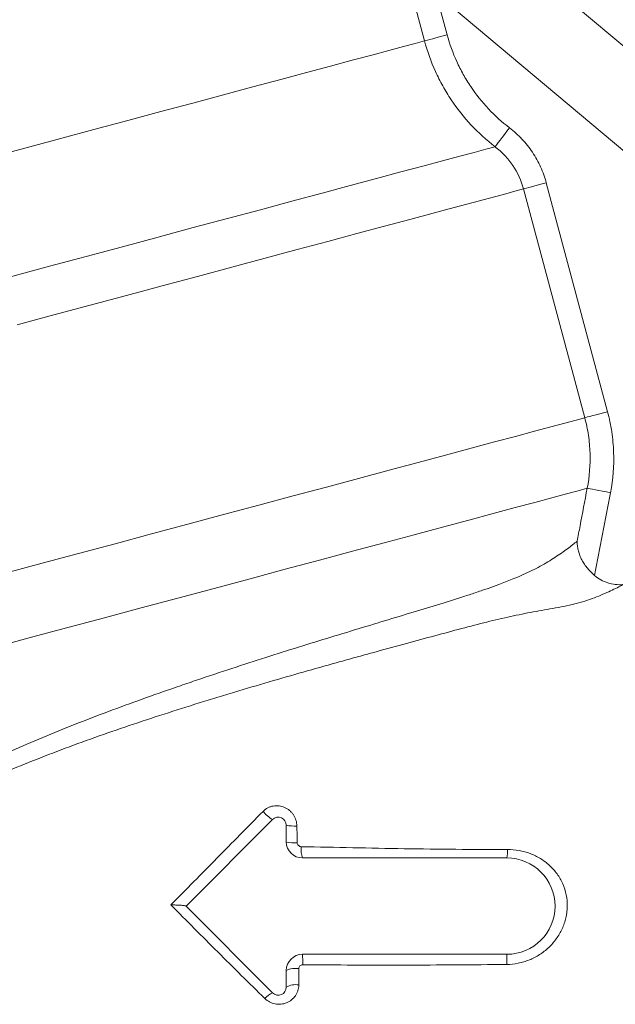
# Model space of a CAD drawing. Header units: millimetres. Extents: x -45 to 292, y -167 to 549.
# Tile 13 of 16: x 114 to 188, y 187 to 309. Entities that reach past the tile are written whole.
import ezdxf

# ---------------------------------------------------------------- set-up
doc = ezdxf.new("R2010")
doc.units = ezdxf.units.MM

msp = doc.modelspace()

# ---------------------------------------------------------------- linework, layer by layer
at = {"color": 7, "linetype": 'Continuous', "lineweight": 15}
for p, q in [((198.97, 297.71), (160.08, 330.35)), ((164.41, 306.54), (163.03, 311.69)), ((165.85, 312.45), (167.23, 307.29)), ((220.24, 266.81), (165.85, 312.45)), ((179.59, 288.86), (187.22, 260.36)), ((184.38, 259.6), (176.75, 288.1)), ((145.47, 209.57), (134.68, 198.78)), ((147.18, 206.78), (147.18, 208.86)), ((174.68, 204.78), (149.18, 204.78)), ((134.68, 198.78), (145.47, 187.98)), ((149.18, 192.78), (174.68, 192.78)), ((147.18, 188.69), (147.18, 190.78))]:
    msp.add_line(p, q, dxfattribs=at)
at = {"color": 7, "linetype": 'Continuous', "lineweight": 15, "flags": 128}
for points in [[(167.23, 307.29), (166.75, 307.16), (166.28, 307.04), (165.83, 306.92), (165.43, 306.81), (165.07, 306.71), (164.78, 306.64), (164.56, 306.58), (164.41, 306.54)], [(164.41, 306.54), (163.26, 306.23), (161.78, 305.83), (159.97, 305.35), (157.84, 304.78), (155.41, 304.12), (152.7, 303.4), (149.71, 302.6), (146.48, 301.73), (143.02, 300.81), (139.36, 299.82), (135.53, 298.8), (131.53, 297.73), (127.42, 296.62), (123.2, 295.49), (118.91, 294.35), (114.59, 293.19), (110.24, 292.02)], [(175, 295.71), (174.68, 295.29), (174.37, 294.89), (174.08, 294.51), (173.82, 294.17), (173.6, 293.88), (173.42, 293.64), (173.28, 293.47), (173.2, 293.36)], [(173.2, 293.36), (172.07, 293.06), (170.6, 292.66), (168.79, 292.18), (166.65, 291.61), (164.21, 290.95), (161.46, 290.22), (158.44, 289.41), (155.15, 288.53), (151.63, 287.58), (147.89, 286.58), (143.95, 285.52), (139.84, 284.42), (135.58, 283.28), (131.21, 282.11), (126.75, 280.91), (122.22, 279.7), (117.65, 278.48), (113.08, 277.25), (108.53, 276.03), (104.03, 274.83), (99.61, 273.64), (95.3, 272.49), (91.11, 271.37)], [(179.59, 288.86), (179.09, 288.73), (178.61, 288.6), (178.16, 288.48), (177.75, 288.37), (177.4, 288.28), (177.11, 288.2), (176.89, 288.14), (176.75, 288.1)], [(176.75, 288.1), (175.67, 287.81), (174.26, 287.43), (172.52, 286.97), (170.48, 286.42), (168.12, 285.79), (165.48, 285.08), (162.57, 284.3), (159.4, 283.45), (155.99, 282.54), (152.37, 281.57), (148.54, 280.54), (144.54, 279.47), (140.39, 278.36), (136.1, 277.21), (131.72, 276.04), (127.25, 274.84), (122.74, 273.63), (118.19, 272.41), (113.65, 271.19)], [(187.22, 260.36), (186.73, 260.23), (186.25, 260.1), (185.8, 259.98), (185.39, 259.87), (185.03, 259.78), (184.74, 259.7), (184.52, 259.64), (184.38, 259.6)], [(184.38, 259.6), (183.3, 259.32), (181.89, 258.94), (180.16, 258.47), (178.11, 257.92), (175.76, 257.29), (173.12, 256.59), (170.21, 255.81), (167.04, 254.96), (163.63, 254.04), (160, 253.07), (156.18, 252.05), (152.18, 250.97), (148.02, 249.86), (143.74, 248.71), (139.35, 247.54), (134.89, 246.34), (130.37, 245.13), (125.83, 243.91), (121.28, 242.7), (116.76, 241.49), (112.29, 240.29)], [(184.69, 250.82), (183.57, 250.52), (182.1, 250.13), (180.29, 249.64), (178.15, 249.07), (175.7, 248.41), (172.96, 247.68), (169.93, 246.87), (166.64, 245.99), (163.11, 245.04), (159.36, 244.04), (155.42, 242.98), (151.3, 241.88), (147.04, 240.73), (142.66, 239.56), (138.19, 238.36), (133.65, 237.15), (129.08, 235.92), (124.5, 234.69), (119.94, 233.47), (115.43, 232.26), (111, 231.08), (106.68, 229.92), (102.48, 228.79)], [(187.59, 250.27), (187.08, 250.36), (186.59, 250.46), (186.13, 250.55), (185.71, 250.63), (185.34, 250.7), (185.05, 250.75), (184.83, 250.79), (184.69, 250.82)]]:
    msp.add_lwpolyline(points, dxfattribs=at)
at = {"color": 7, "linetype": 'Continuous', "lineweight": 15}
for centre, radius, start, end in [((147.94, 213.68), 4.8, 220.2395, 239.0242), ((146.18, 208.86), 1, 0, 135), ((148.2, 213.71), 4.96, 258.1519, 273.5001), ((149.18, 206.78), 2, 180, 270), ((148.22, 212.39), 5.72, 259.511, 273.1777), ((152.89, 205.85), 3.86, 175.0423, 196.1235), ((170.09, 205.62), 4.67, 349.6156, 2.6068), ((174.68, 198.78), 6, 270, 90), ((149.18, 190.78), 2, 90, 180), ((138.11, 191.77), 11.12, 358.4662, 5.1853), ((187.54, 191.8), 12.89, 175.6575, 181.2516), ((148.34, 188.11), 2.91, 82.3451, 113.4749), ((148.35, 186.65), 2.35, 80.5231, 119.8518), ((146.38, 185.75), 2.4, 112.1055, 140.9105), ((146.18, 188.69), 1, 225, 0)]:
    msp.add_arc(centre, radius, start, end, dxfattribs=at)
for points, knots in [([(167.23, 307.29), (167.54, 306.14), (167.94, 305.03), (168.68, 303.42), (168.94, 302.89), (169.52, 301.86), (169.83, 301.35), (170.83, 299.87), (171.57, 298.94), (173.18, 297.23), (174.06, 296.44), (175, 295.71)], [0, 0, 0, 0, 0.25, 0.25, 0.375, 0.375, 0.5, 0.5, 0.75, 0.75, 1, 1, 1, 1]), ([(173.2, 293.36), (172.13, 294.19), (171.14, 295.09), (169.32, 297.04), (168.49, 298.09), (167.36, 299.77), (167.01, 300.34), (166.35, 301.52), (166.05, 302.12), (165.22, 303.95), (164.76, 305.23), (164.41, 306.54)], [0, 0, 0, 0, 0.25, 0.25, 0.5, 0.5, 0.625, 0.625, 0.75, 0.75, 1, 1, 1, 1]), ([(175, 295.71), (175.56, 295.28), (176.08, 294.81), (177.03, 293.79), (177.47, 293.25), (178.25, 292.08), (178.59, 291.47), (179.17, 290.2), (179.4, 289.54), (179.59, 288.86)], [0, 0, 0, 0, 0.25, 0.25, 0.5, 0.5, 0.75, 0.75, 1, 1, 1, 1]), ([(176.75, 288.1), (176.47, 289.15), (176.02, 290.13), (175.11, 291.47), (174.77, 291.9), (174.03, 292.67), (173.63, 293.03), (173.2, 293.36)], [0, 0, 0, 0, 0.5, 0.5, 0.75, 0.75, 1, 1, 1, 1]), ([(187.22, 260.36), (187.44, 259.54), (187.62, 258.7), (187.87, 257.01), (187.95, 256.16), (188.04, 253.63), (187.91, 251.95), (187.59, 250.27)], [0, 0, 0, 0, 0.25, 0.25, 0.5, 0.5, 1, 1, 1, 1]), ([(184.69, 250.82), (184.97, 252.28), (185.09, 253.75), (185.01, 255.95), (184.95, 256.69), (184.73, 258.16), (184.58, 258.89), (184.38, 259.6)], [0, 0, 0, 0, 0.5, 0.5, 0.75, 0.75, 1, 1, 1, 1]), ([(183.43, 244.23), (183.55, 244.86), (183.68, 245.5), (183.8, 246.14), (184.1, 247.7), (184.39, 249.26), (184.69, 250.82)], [0.004049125, 0.004049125, 0.004049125, 0.004049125, 0.006000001, 0.006000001, 0.006000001, 0.010764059, 0.010764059, 0.010764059, 0.010764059]), ([(86.94, 202.69), (87.23, 202.93), (87.56, 203.22), (88.32, 203.84), (88.75, 204.19), (90.18, 205.32), (91.31, 206.17), (93.3, 207.57), (94.01, 208.05), (95.55, 209.06), (96.37, 209.58), (98.95, 211.15), (100.85, 212.24), (103.97, 213.89), (105.06, 214.45), (106.76, 215.29), (107.34, 215.57), (108.51, 216.13), (109.1, 216.41), (112.11, 217.8), (114.65, 218.9), (118.64, 220.55), (120.01, 221.09), (122.76, 222.17), (124.14, 222.7), (128.32, 224.25), (131.14, 225.25), (134.7, 226.48), (135.41, 226.72), (136.84, 227.21), (137.56, 227.45), (139.71, 228.16), (141.12, 228.62), (145.32, 229.98), (148.06, 230.84), (152.07, 232.08), (153.4, 232.48), (156.01, 233.28), (157.28, 233.66), (160.98, 234.78), (163.31, 235.49), (166.59, 236.49), (167.65, 236.82), (169.19, 237.31), (169.69, 237.47), (170.68, 237.79), (171.16, 237.96), (173.52, 238.76), (175.2, 239.39), (177.46, 240.4), (178.17, 240.75), (179.49, 241.47), (180.1, 241.84), (180.95, 242.4), (181.22, 242.58), (181.74, 242.94), (181.98, 243.12), (182.67, 243.63), (183.08, 243.94), (183.43, 244.23)], [0, 0, 0, 0, 0.03125, 0.03125, 0.0625, 0.0625, 0.125, 0.125, 0.15625, 0.15625, 0.1875, 0.1875, 0.25, 0.25, 0.28125, 0.28125, 0.296875, 0.296875, 0.3125, 0.3125, 0.375, 0.375, 0.40625, 0.40625, 0.4375, 0.4375, 0.5, 0.5, 0.515625, 0.515625, 0.53125, 0.53125, 0.5625, 0.5625, 0.625, 0.625, 0.65625, 0.65625, 0.6875, 0.6875, 0.75, 0.75, 0.78125, 0.78125, 0.796875, 0.796875, 0.8125, 0.8125, 0.875, 0.875, 0.90625, 0.90625, 0.9375, 0.9375, 0.953125, 0.953125, 0.96875, 0.96875, 1, 1, 1, 1]), ([(185.6, 239.96), (185.24, 240.27), (184.92, 240.6), (184.5, 241.13), (184.38, 241.31), (184.15, 241.67), (184.04, 241.85), (183.86, 242.22), (183.78, 242.41), (183.65, 242.78), (183.6, 242.96), (183.51, 243.33), (183.48, 243.51), (183.45, 243.78), (183.44, 243.87), (183.43, 244.05), (183.43, 244.14), (183.43, 244.23)], [0, 0, 0, 0, 0.25, 0.25, 0.375, 0.375, 0.5, 0.5, 0.625, 0.625, 0.75, 0.75, 0.875, 0.875, 0.9375, 0.9375, 1, 1, 1, 1]), ([(185.6, 239.96), (185.85, 239.75), (186.11, 239.58), (186.66, 239.27), (186.96, 239.15), (187.56, 238.95), (187.87, 238.88), (188.5, 238.81), (188.82, 238.8), (189.14, 238.82)], [0, 0, 0, 0, 0.25, 0.25, 0.5, 0.5, 0.75, 0.75, 1, 1, 1, 1]), ([(189.14, 238.82), (188.7, 238.58), (188.18, 238.31), (187, 237.76), (186.33, 237.47), (185.21, 237.05), (184.82, 236.91), (184, 236.65), (183.57, 236.53), (182.25, 236.2), (181.32, 236.02), (179.47, 235.69), (178.55, 235.53), (176.68, 235.18), (175.74, 234.99), (173.81, 234.56), (172.82, 234.32), (170.76, 233.81), (169.7, 233.53), (167.53, 232.95), (166.41, 232.65), (164.1, 232.02), (162.92, 231.7), (160.47, 231.04), (159.21, 230.69), (157.26, 230.16), (156.6, 229.98), (155.27, 229.61), (154.59, 229.42), (151.2, 228.48), (148.42, 227.69), (144.16, 226.45), (142.73, 226.03), (140.55, 225.38), (139.82, 225.16), (138.35, 224.71), (137.61, 224.48), (133.93, 223.35), (131.02, 222.41), (126.7, 220.96), (125.27, 220.47), (122.43, 219.47), (121.01, 218.95), (118.23, 217.92), (116.87, 217.39), (114.21, 216.34), (112.92, 215.81), (110.4, 214.74), (109.17, 214.2), (106.78, 213.11), (105.64, 212.56), (102.36, 210.95), (100.36, 209.88), (98.1, 208.58), (97.66, 208.32), (96.8, 207.8), (96.38, 207.55), (95.17, 206.79), (94.42, 206.31), (92.33, 204.9), (91.15, 204.04), (89.66, 202.9), (89.21, 202.55), (88.41, 201.92), (88.07, 201.63), (87.77, 201.38)], [0, 0, 0, 0, 0.03125, 0.03125, 0.0625, 0.0625, 0.078125, 0.078125, 0.09375, 0.09375, 0.125, 0.125, 0.15625, 0.15625, 0.1875, 0.1875, 0.21875, 0.21875, 0.25, 0.25, 0.28125, 0.28125, 0.3125, 0.3125, 0.34375, 0.34375, 0.359375, 0.359375, 0.375, 0.375, 0.4375, 0.4375, 0.46875, 0.46875, 0.484375, 0.484375, 0.5, 0.5, 0.5625, 0.5625, 0.59375, 0.59375, 0.625, 0.625, 0.65625, 0.65625, 0.6875, 0.6875, 0.71875, 0.71875, 0.75, 0.75, 0.8125, 0.8125, 0.828125, 0.828125, 0.84375, 0.84375, 0.875, 0.875, 0.9375, 0.9375, 0.96875, 0.96875, 1, 1, 1, 1]), ([(144.28, 210.58), (144.45, 210.76), (144.65, 210.9), (144.97, 211.07), (145.08, 211.12), (145.31, 211.2), (145.43, 211.23), (145.67, 211.27), (145.79, 211.29), (146.03, 211.29), (146.15, 211.29), (146.51, 211.24), (146.75, 211.18), (147.19, 210.98), (147.4, 210.85), (147.68, 210.61), (147.77, 210.53), (147.93, 210.34), (148, 210.24), (148.21, 209.94), (148.31, 209.72), (148.46, 209.25), (148.5, 209.01), (148.5, 208.76)], [0, 0, 0, 0, 0.125, 0.125, 0.1875, 0.1875, 0.25, 0.25, 0.3125, 0.3125, 0.375, 0.375, 0.5, 0.5, 0.625, 0.625, 0.6875, 0.6875, 0.75, 0.75, 0.875, 0.875, 1, 1, 1, 1]), ([(132.8, 198.94), (133.75, 199.9), (134.7, 200.86), (136.61, 202.8), (137.57, 203.77), (140.44, 206.69), (142.36, 208.63), (144.28, 210.58)], [0, 0, 0, 0, 0.25, 0.25, 0.5, 0.5, 1, 1, 1, 1]), ([(148.54, 206.69), (148.54, 206.56), (148.6, 206.43), (148.78, 206.24), (148.91, 206.18), (149.04, 206.18)], [0, 0, 0, 0, 0.5, 0.5, 1, 1, 1, 1]), ([(149.04, 206.18), (151.18, 206.14), (153.32, 206.1), (157.59, 206.01), (159.73, 205.97), (164.02, 205.9), (166.17, 205.88), (170.46, 205.84), (172.61, 205.83), (174.75, 205.83)], [0, 0, 0, 0, 0.25, 0.25, 0.5, 0.5, 0.75, 0.75, 1, 1, 1, 1]), ([(174.75, 205.83), (175.24, 205.83), (175.72, 205.78), (176.67, 205.61), (177.13, 205.49), (178.01, 205.16), (178.45, 204.95), (179.26, 204.46), (179.63, 204.17), (180.16, 203.7), (180.33, 203.53), (180.64, 203.17), (180.79, 202.99), (181.07, 202.6), (181.2, 202.41), (181.43, 201.99), (181.54, 201.78), (181.83, 201.12), (181.98, 200.66), (182.16, 199.72), (182.21, 199.23), (182.19, 198.27), (182.13, 197.79), (181.97, 197.09), (181.9, 196.85), (181.75, 196.4), (181.66, 196.17), (181.46, 195.74), (181.35, 195.53), (181.11, 195.11), (180.98, 194.91), (180.55, 194.32), (180.24, 193.96), (179.54, 193.3), (179.15, 193), (178.34, 192.48), (177.92, 192.26), (177.25, 191.99), (177.02, 191.91), (176.55, 191.77), (176.32, 191.72), (175.61, 191.57), (175.13, 191.52), (174.65, 191.52)], [0, 0, 0, 0, 0.0625, 0.0625, 0.125, 0.125, 0.1875, 0.1875, 0.25, 0.25, 0.28125, 0.28125, 0.3125, 0.3125, 0.34375, 0.34375, 0.375, 0.375, 0.4375, 0.4375, 0.5, 0.5, 0.5625, 0.5625, 0.59375, 0.59375, 0.625, 0.625, 0.65625, 0.65625, 0.6875, 0.6875, 0.75, 0.75, 0.8125, 0.8125, 0.875, 0.875, 0.90625, 0.90625, 0.9375, 0.9375, 1, 1, 1, 1]), ([(134.67, 198.79), (134.66, 198.8), (134.63, 198.81), (134.55, 198.83), (134.5, 198.84), (134.32, 198.87), (134.16, 198.88), (133.81, 198.9), (133.62, 198.91), (133.22, 198.93), (133.01, 198.93), (132.8, 198.94)], [0, 0, 0, 0, 0.125, 0.125, 0.25, 0.25, 0.5, 0.5, 0.75, 0.75, 1, 1, 1, 1]), ([(144.51, 187.27), (143.53, 188.23), (142.55, 189.19), (140.59, 191.13), (139.61, 192.1), (136.68, 195.02), (134.74, 196.97), (132.8, 198.94)], [0, 0, 0, 0, 0.25, 0.25, 0.5, 0.5, 1, 1, 1, 1]), ([(149.22, 191.47), (149.09, 191.47), (148.97, 191.42), (148.78, 191.24), (148.73, 191.12), (148.73, 190.99)], [0, 0, 0, 0, 0.5, 0.5, 1, 1, 1, 1]), ([(174.65, 191.52), (172.53, 191.49), (170.41, 191.47), (166.17, 191.45), (164.05, 191.44), (159.82, 191.44), (157.7, 191.44), (153.46, 191.45), (151.34, 191.46), (149.22, 191.47)], [0, 0, 0, 0, 0.25, 0.25, 0.5, 0.5, 0.75, 0.75, 1, 1, 1, 1]), ([(148.74, 188.97), (148.74, 188.73), (148.7, 188.49), (148.6, 188.15), (148.55, 188.04), (148.45, 187.83), (148.39, 187.72), (148.19, 187.43), (148.02, 187.25), (147.65, 186.95), (147.44, 186.83), (146.99, 186.65), (146.75, 186.59), (146.39, 186.56), (146.27, 186.55), (146.03, 186.57), (145.9, 186.58), (145.55, 186.65), (145.32, 186.73), (144.88, 186.96), (144.69, 187.1), (144.51, 187.27)], [0, 0, 0, 0, 0.125, 0.125, 0.1875, 0.1875, 0.25, 0.25, 0.375, 0.375, 0.5, 0.5, 0.625, 0.625, 0.6875, 0.6875, 0.75, 0.75, 0.875, 0.875, 1, 1, 1, 1])]:
    msp.add_open_spline(points, degree=3, knots=knots, dxfattribs=at)
for points in [[(187.59, 250.27), (186.93, 246.83), (186.27, 243.4), (185.6, 239.96)], [(148.5, 208.76), (148.51, 208.07), (148.53, 207.38), (148.54, 206.69)], [(148.73, 190.99), (148.73, 190.31), (148.74, 189.64), (148.74, 188.97)]]:
    msp.add_open_spline(points, degree=3, dxfattribs=at)

doc.saveas('drawing.dxf')
